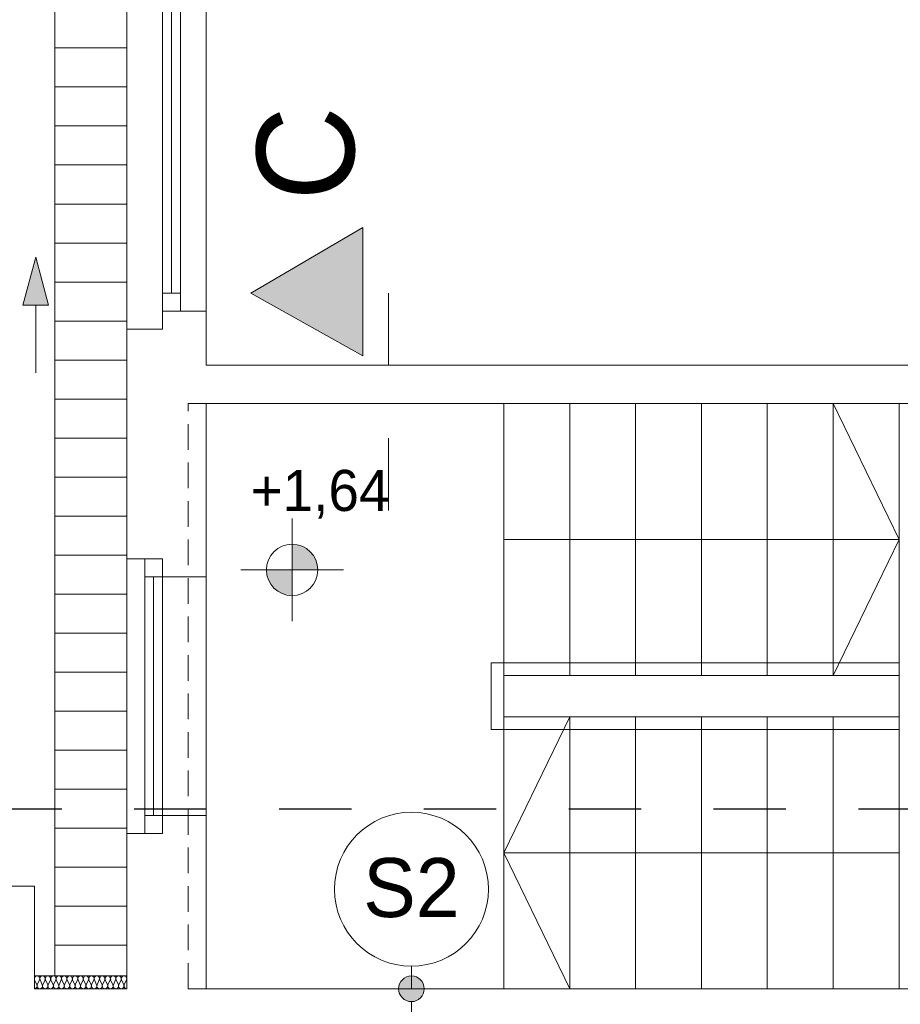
# Model space of a CAD drawing. Extents: x -528673 to -426178, y 23200 to 131944.
# Tile 41 of 87: x -490777 to -487345, y 68474 to 72310. Entities that reach past the tile are written whole.
import ezdxf

# ---------------------------------------------------------------- set-up
doc = ezdxf.new("R2010")
doc.units = 0
doc.header["$MEASUREMENT"] = 0
doc.linetypes.add('Dashed', pattern=[564.444447, 282.222223, -282.222223])
doc.linetypes.add('Krawędzie ukryte', pattern=[150, 100, -50])
for name, color, linetype in [('#PODKŁAD', 252, 'Continuous'), ('Arch opisy', 252, 'Continuous'), ('Inwent Izolacje', 252, 'Continuous'), ('INWENT RURY SPUSTOWE', 252, 'Continuous'), ('INWENT RZĘDNE', 252, 'Continuous')]:
    doc.layers.add(name, color=color, linetype=linetype)
for name, color, linetype, lineweight in [('Arch opisy_Nr_Pióra__1', 252, 'Continuous', 25), ('Arch opisy_Nr_Pióra__21', 252, 'Continuous', 9), ('arch wypelnienia_Nr_Pióra__102', 252, 'Continuous', 9), ('INWENT DACH_Nr_Pióra__21', 252, 'Continuous', 9), ('Inwent Izolacje_Nr_Pióra__2', 252, 'Continuous', 13), ('INWENT OPISY_Nr_Pióra__21', 252, 'Continuous', 9), ('INWENT OPISY_Nr_Pióra__41', 252, 'Continuous', 15), ('INWENT RURY SPUSTOWE_Nr_Pióra__21', 252, 'Continuous', 9), ('INWENT RZĘDNE_Nr_Pióra__21', 252, 'Continuous', 9), ('INWENT. OKNA_Nr_Pióra__5', 252, 'Continuous', 13), ('INWENT.ŚCIANY_Nr_Pióra__1', 252, 'Continuous', 25), ('INWENT.ŚCIANY_Nr_Pióra__20', 252, 'Continuous', 60), ('INWENT.ŚCIANY_Nr_Pióra__21', 252, 'Continuous', 9), ('INWENT.ŚCIANY_Nr_Pióra__3', 252, 'Continuous', 13), ('Istniejące schody_Nr_Pióra__21', 252, 'Continuous', 9)]:
    doc.layers.add(name, color=color, linetype=linetype, lineweight=lineweight)
doc.styles.add('GENERATED_STYLE_1', font='txt')
doc.styles.add('GENERATED_STYLE_5', font='txt')

# ---------------------------------------------------------------- blocks, each defined once
blk = doc.blocks.new('Izolacja cieplna 14_220', base_point=(-490360.2, 68534.5))
at = {"layer": 'Inwent Izolacje_Nr_Pióra__2', "linetype": 'Continuous'}
for p, q in [((-490710.5, 68549.4), (-490719.3, 68569.6)), ((-490699.9, 68569.6), (-490708.7, 68549.4)), ((-490689.3, 68549.4), (-490698.1, 68569.6)), ((-490678.7, 68569.6), (-490687.5, 68549.4)), ((-490668.1, 68549.4), (-490676.9, 68569.6)), ((-490657.5, 68569.6), (-490666.4, 68549.4)), ((-490647, 68549.4), (-490655.8, 68569.6)), ((-490636.4, 68569.6), (-490645.2, 68549.4)), ((-490625.8, 68549.4), (-490634.6, 68569.6)), ((-490615.2, 68569.6), (-490624, 68549.4)), ((-490604.6, 68549.4), (-490613.4, 68569.6)), ((-490594, 68569.6), (-490602.8, 68549.4)), ((-490583.4, 68549.4), (-490592.2, 68569.6)), ((-490572.8, 68569.6), (-490581.6, 68549.4)), ((-490562.3, 68549.4), (-490571.1, 68569.6)), ((-490551.7, 68569.6), (-490560.5, 68549.4)), ((-490541.1, 68549.4), (-490549.9, 68569.6)), ((-490530.5, 68569.6), (-490539.3, 68549.4)), ((-490519.9, 68549.4), (-490528.7, 68569.6)), ((-490509.3, 68569.6), (-490518.1, 68549.4)), ((-490498.7, 68549.4), (-490507.5, 68569.6)), ((-490488.1, 68569.6), (-490496.9, 68549.4)), ((-490477.5, 68549.4), (-490486.4, 68569.6)), ((-490467, 68569.6), (-490475.8, 68549.4)), ((-490456.4, 68549.4), (-490465.2, 68569.6)), ((-490445.8, 68569.6), (-490454.6, 68549.4)), ((-490435.2, 68549.4), (-490444, 68569.6)), ((-490424.6, 68569.6), (-490433.4, 68549.4)), ((-490414, 68549.4), (-490422.8, 68569.6)), ((-490403.4, 68569.6), (-490412.2, 68549.4)), ((-490392.8, 68549.4), (-490401.6, 68569.6)), ((-490382.3, 68569.6), (-490391.1, 68549.4)), ((-490371.7, 68549.4), (-490380.5, 68569.6)), ((-490361.1, 68569.6), (-490369.9, 68549.4))]:
    blk.add_line(p, q, dxfattribs=at)
for centre, start_param, end_param in [((-490709.6, 68573.9), 1.158003, 5.125183), ((-490688.4, 68573.9), 1.158003, 5.125183), ((-490667.2, 68573.9), 1.158003, 5.125183), ((-490646.1, 68573.9), 1.158003, 5.125183), ((-490624.9, 68573.9), 1.158003, 5.125183), ((-490603.7, 68573.9), 1.158003, 5.125183), ((-490582.5, 68573.9), 1.158003, 5.125183), ((-490561.4, 68573.9), 1.158003, 5.125183), ((-490540.2, 68573.9), 1.158003, 5.125183), ((-490519, 68573.9), 1.158003, 5.125183), ((-490497.8, 68573.9), 1.158003, 5.125183), ((-490476.7, 68573.9), 1.158003, 5.125183), ((-490455.5, 68573.9), 1.158003, 5.125183), ((-490434.3, 68573.9), 1.158003, 5.125183), ((-490413.1, 68573.9), 1.158003, 5.125183), ((-490392, 68573.9), 1.158003, 5.125183), ((-490370.8, 68573.9), 1.158003, 5.125183), ((-490720.2, 68545.2), 0, 1.983589), ((-490699, 68545.2), 4.299595, 8.266774), ((-490677.8, 68545.2), 4.299595, 8.266774), ((-490656.7, 68545.2), 4.299595, 8.266774), ((-490635.5, 68545.2), 4.299595, 8.266774), ((-490614.3, 68545.2), 4.299595, 8.266774), ((-490593.1, 68545.2), 4.299595, 8.266774), ((-490572, 68545.2), 4.299595, 8.266774), ((-490550.8, 68545.2), 4.299595, 8.266774), ((-490529.6, 68545.2), 4.299595, 8.266774), ((-490508.4, 68545.2), 4.299595, 8.266774), ((-490487.2, 68545.2), 4.299595, 8.266774), ((-490466.1, 68545.2), 4.299595, 8.266774), ((-490444.9, 68545.2), 4.299595, 8.266774), ((-490423.7, 68545.2), 4.299595, 8.266774), ((-490402.5, 68545.2), 4.299595, 8.266774), ((-490381.4, 68545.2), 4.299595, 8.266774), ((-490360.2, 68545.2), 4.299596, 6.283185)]:
    blk.add_ellipse(centre, major_axis=(0, -10.6), ratio=0.995705, start_param=start_param, end_param=end_param, dxfattribs=at)
blk = doc.blocks.new('Linia_88', base_point=(-490714.6, 70934.5))
at = {"layer": 'INWENT RURY SPUSTOWE_Nr_Pióra__21', "linetype": 'Continuous'}
blk.add_hatch(color=256, dxfattribs=at).paths.add_polyline_path([(-490714.6, 71384.5), (-490664.6, 71197.9), (-490764.6, 71197.9)], flags=0)
for p, q in [((-490714.6, 71384.5), (-490764.6, 71197.9)), ((-490714.6, 71384.5), (-490664.6, 71197.9)), ((-490664.6, 71197.9), (-490764.6, 71197.9)), ((-490714.6, 70934.5), (-490714.6, 71197.9))]:
    blk.add_line(p, q, dxfattribs=at)
blk = doc.blocks.new('Koty wysokościowe_100', base_point=(-489715.7, 70166.4))
at = {"layer": 'INWENT RZĘDNE_Nr_Pióra__21', "linetype": 'Continuous'}
for points in [[(-489715.7, 70166.4), (-489615.7, 70166.4), (-489623.3, 70204.7), (-489645, 70237.1), (-489677.4, 70258.8), (-489715.7, 70266.4)], [(-489715.7, 70166.4), (-489815.7, 70166.4), (-489808.1, 70128.1), (-489786.4, 70095.7), (-489754, 70074), (-489715.7, 70066.4)]]:
    blk.add_hatch(color=256, dxfattribs=at).paths.add_polyline_path(points, flags=0)
for p, q in [((-489715.7, 69966.4), (-489715.7, 70366.4)), ((-489915.7, 70166.4), (-489515.7, 70166.4))]:
    blk.add_line(p, q, dxfattribs=at)
blk.add_circle((-489715.7, 70166.4), 100, dxfattribs=at)
at = {"layer": 'INWENT RZĘDNE_Nr_Pióra__21', "insert": (-489877.5, 70366.4), "char_height": 160, "attachment_point": 7, "style": 'GENERATED_STYLE_1'}
blk.add_mtext('{+1,64}', dxfattribs=at)
blk = doc.blocks.new('Linia_163', base_point=(-489250.6, 68204.5))
at = {"layer": 'Arch opisy_Nr_Pióra__21', "linetype": 'Continuous'}
for points in [[(-489200.6, 68534.5), (-489204.4, 68553.7), (-489215.2, 68569.9), (-489231.4, 68580.7), (-489250.6, 68584.5), (-489269.7, 68580.7), (-489285.9, 68569.9), (-489296.7, 68553.7), (-489300.6, 68534.5), (-489296.7, 68515.4), (-489285.9, 68499.2), (-489269.7, 68488.3), (-489250.6, 68484.5), (-489231.4, 68488.3), (-489215.2, 68499.2), (-489204.4, 68515.4)], [(-489200.6, 68204.5), (-489204.4, 68223.7), (-489215.2, 68239.9), (-489231.4, 68250.7), (-489250.6, 68254.5), (-489269.7, 68250.7), (-489285.9, 68239.9), (-489296.7, 68223.7), (-489300.6, 68204.5), (-489296.7, 68185.4), (-489285.9, 68169.2), (-489269.7, 68158.3), (-489250.6, 68154.5), (-489231.4, 68158.3), (-489215.2, 68169.2), (-489204.4, 68185.4)]]:
    blk.add_hatch(color=256, dxfattribs=at).paths.add_polyline_path(points, flags=0)
blk.add_line((-489250.6, 68254.5), (-489250.6, 68484.5), dxfattribs=at)
for centre in [(-489250.6, 68534.5), (-489250.6, 68204.5)]:
    blk.add_circle(centre, 50, dxfattribs=at)
blk = doc.blocks.new('Linia_164', base_point=(-489250.6, 68534.5))
at = {"layer": 'Arch opisy_Nr_Pióra__21', "linetype": 'Continuous'}
blk.add_line((-489250.6, 68534.5), (-489250.6, 68622.5), dxfattribs=at)
blk.add_circle((-489250.6, 68922.5), 300, dxfattribs=at)
blk = doc.blocks.new('PIĘTRO')
at = {"layer": 'arch wypelnienia_Nr_Pióra__102', "linetype": 'Continuous', "lineweight": 15}
h = blk.add_hatch(dxfattribs=at)
h.set_pattern_fill('Plank_Floor', color=252, style=0, pattern_type=2)
h.set_pattern_definition([(0, (0, 0), (0, 152), [])])
h.paths.add_polyline_path([(-489465.2, 81164.5), (-490640.9, 81164.5), (-490640.9, 68584.5), (-490360.2, 68584.5), (-490360.2, 69139.5), (-490360.2, 70209.5), (-490360.2, 71104.5), (-490360.2, 72514.5), (-490360.2, 73134.5), (-490360.2, 74544.5), (-490360.2, 75174.5), (-490360.2, 75974.5), (-490360.2, 76994.5), (-489465.2, 76994.5)], flags=0)
at = {"layer": 'INWENT OPISY_Nr_Pióra__21', "linetype": 'Continuous', "lineweight": 15}
blk.add_hatch(color=252, dxfattribs=at).paths.add_polyline_path([(-489876.4, 71244.5), (-489440.2, 71000.2), (-489440.2, 71500.2)], flags=0)
at = {"layer": 'INWENT DACH_Nr_Pióra__21', "color": 252, "linetype": 'Continuous', "lineweight": 15}
blk.add_line((-490640.9, 81164.5), (-490640.9, 68584.5), dxfattribs=at)
at = {"layer": 'INWENT OPISY_Nr_Pióra__41', "color": 252, "linetype": 'Continuous', "lineweight": 15}
for p, q in [((-489876.4, 71244.5), (-489440.2, 71500.2)), ((-489440.2, 71000.2), (-489440.2, 71500.2)), ((-489440.2, 71000.2), (-489876.4, 71244.5))]:
    blk.add_line(p, q, dxfattribs=at)
at = {"layer": 'INWENT OPISY_Nr_Pióra__41', "color": 252, "linetype": 'Dashed', "lineweight": 15}
blk.add_line((-489340.2, 71244.5), (-489340.2, 70144.5), dxfattribs=at)
at = {"layer": 'INWENT. OKNA_Nr_Pióra__5', "color": 252, "linetype": 'Continuous', "lineweight": 15}
for p, q in [((-490220.2, 72444.5), (-490220.2, 71174.5)), ((-490150.2, 72444.5), (-490150.2, 71174.5)), ((-490185.2, 72374.5), (-490185.2, 71244.5)), ((-490150.2, 71244.5), (-490220.2, 71244.5)), ((-490150.2, 71174.5), (-490220.2, 71174.5)), ((-490220.2, 70209.5), (-490290.2, 70209.5)), ((-490290.2, 70209.5), (-490290.2, 69139.5)), ((-490220.2, 70209.5), (-490220.2, 69139.5)), ((-490220.2, 70139.5), (-490290.2, 70139.5)), ((-490255.2, 70139.5), (-490255.2, 69209.5)), ((-490220.2, 69209.5), (-490290.2, 69209.5)), ((-490220.2, 69139.5), (-490290.2, 69139.5))]:
    blk.add_line(p, q, dxfattribs=at)
at = {"layer": 'INWENT.ŚCIANY_Nr_Pióra__1', "color": 252, "linetype": 'Continuous', "lineweight": 15}
for p, q in [((-490050.2, 71174.5), (-490220.2, 71174.5)), ((-490220.2, 71174.5), (-490220.2, 71104.5)), ((-490050.2, 70964.5), (-490050.2, 71174.5)), ((-490360.2, 70209.5), (-490360.2, 71104.5)), ((-490220.2, 71104.5), (-490360.2, 71104.5)), ((-487070.2, 70964.5), (-490050.2, 70964.5)), ((-490050.2, 70814.5), (-486670.2, 70814.5)), ((-490050.2, 70139.5), (-490050.2, 70814.5)), ((-490220.2, 70209.5), (-490360.2, 70209.5)), ((-490220.2, 70209.5), (-490220.2, 70139.5)), ((-490050.2, 70139.5), (-490220.2, 70139.5)), ((-490050.2, 69209.5), (-490220.2, 69209.5)), ((-490220.2, 69139.5), (-490220.2, 69209.5)), ((-490050.2, 68534.5), (-490050.2, 69209.5)), ((-490360.2, 68534.5), (-490360.2, 69139.5)), ((-490220.2, 69139.5), (-490360.2, 69139.5)), ((-491030.2, 68934.5), (-490720.2, 68934.5)), ((-490720.2, 68934.5), (-490720.2, 68534.5)), ((-490360.2, 68534.5), (-490720.2, 68534.5)), ((-490050.2, 68534.5), (-485430.2, 68534.5))]:
    blk.add_line(p, q, dxfattribs=at)
at = {"layer": 'INWENT.ŚCIANY_Nr_Pióra__20', "color": 252, "linetype": 'Dashed', "lineweight": 30}
blk.add_line((-469728.7, 69234.2), (-493903.7, 69234.2), dxfattribs=at)
at = {"layer": 'INWENT.ŚCIANY_Nr_Pióra__21', "color": 252, "linetype": 'Continuous', "lineweight": 15}
for p, q in [((-490360.2, 71104.5), (-490360.2, 72514.5)), ((-490050.2, 71174.5), (-490050.2, 72444.5)), ((-490360.2, 69139.5), (-490360.2, 70209.5)), ((-490050.2, 69209.5), (-490050.2, 70139.5))]:
    blk.add_line(p, q, dxfattribs=at)
at = {"layer": 'INWENT.ŚCIANY_Nr_Pióra__21', "color": 252, "linetype": 'Krawędzie ukryte', "lineweight": 15}
for p, q in [((-490120.2, 68534.5), (-490120.2, 70814.5)), ((-490120.2, 70814.5), (-490050.2, 70814.5)), ((-490120.2, 68534.5), (-490050.2, 68534.5))]:
    blk.add_line(p, q, dxfattribs=at)
at = {"layer": 'INWENT.ŚCIANY_Nr_Pióra__3', "color": 252, "linetype": 'Continuous', "lineweight": 15}
blk.add_line((-490360.2, 68584.5), (-490720.2, 68584.5), dxfattribs=at)
at = {"layer": 'Istniejące schody_Nr_Pióra__21', "color": 252, "linetype": 'Continuous', "lineweight": 15}
for p, q in [((-488890.2, 68534.5), (-488890.2, 70814.5)), ((-488633.5, 69754.5), (-488633.5, 70814.5)), ((-488376.9, 69754.5), (-488376.9, 70814.5)), ((-488120.2, 69754.5), (-488120.2, 70814.5)), ((-487863.5, 69754.5), (-487863.5, 70814.5)), ((-487606.9, 69754.5), (-487606.9, 70814.5)), ((-487350.2, 70284.5), (-487606.9, 70814.5)), ((-487350.2, 68534.5), (-487350.2, 70814.5)), ((-488890.2, 70284.5), (-487350.2, 70284.5)), ((-487350.2, 70284.5), (-487606.9, 69754.5)), ((-488940.2, 69804.5), (-487350.2, 69804.5)), ((-488940.2, 69544.5), (-488940.2, 69804.5)), ((-488890.2, 69754.5), (-487350.2, 69754.5)), ((-488890.2, 69594.5), (-487350.2, 69594.5)), ((-488890.2, 69064.5), (-488633.5, 69594.5)), ((-488633.5, 68534.5), (-488633.5, 69594.5)), ((-488376.9, 68534.5), (-488376.9, 69594.5)), ((-488120.2, 68534.5), (-488120.2, 69594.5)), ((-487863.5, 68534.5), (-487863.5, 69594.5)), ((-487606.9, 68534.5), (-487606.9, 69594.5)), ((-488940.2, 69544.5), (-487350.2, 69544.5)), ((-487350.2, 69064.5), (-488890.2, 69064.5)), ((-488890.2, 69064.5), (-488633.5, 68534.5))]:
    blk.add_line(p, q, dxfattribs=at)
at = {"layer": 'Arch opisy', "color": 252, "linetype": 'Continuous', "lineweight": 15}
for name, p in [('Linia_164', (-489250.6, 68534.5)), ('Linia_163', (-489250.6, 68204.5))]:
    blk.add_blockref(name, p, dxfattribs=at)
at = {"layer": 'Inwent Izolacje', "color": 252, "linetype": 'Continuous', "lineweight": 15}
blk.add_blockref('Izolacja cieplna 14_220', (-490360.2, 68534.5), dxfattribs=at)
at = {"layer": 'INWENT RURY SPUSTOWE', "color": 252, "linetype": 'Continuous', "lineweight": 15}
blk.add_blockref('Linia_88', (-490714.6, 70934.5), dxfattribs=at)
at = {"layer": 'INWENT RZĘDNE', "color": 252, "lineweight": 15}
blk.add_blockref('Koty wysokościowe_100', (-489715.7, 70166.4), dxfattribs=at)
at = {"layer": 'Arch opisy_Nr_Pióra__1', "color": 252, "linetype": 'Continuous', "lineweight": 15, "insert": (-489250.6, 69043.9), "char_height": 230, "attachment_point": 2, "style": 'GENERATED_STYLE_5'}
blk.add_mtext('{S2}', dxfattribs=at)
at = {"layer": 'INWENT OPISY_Nr_Pióra__21', "color": 252, "linetype": 'Continuous', "lineweight": 15, "insert": (-489853.7, 71788.9), "char_height": 380, "attachment_point": 2, "rotation": 90, "style": 'GENERATED_STYLE_5'}
blk.add_mtext('{C}', dxfattribs=at)

msp = doc.modelspace()

# ---------------------------------------------------------------- block references
at = {"layer": '#PODKŁAD'}
msp.add_blockref('PIĘTRO', (0, 0), dxfattribs=at)

doc.saveas('drawing.dxf')
